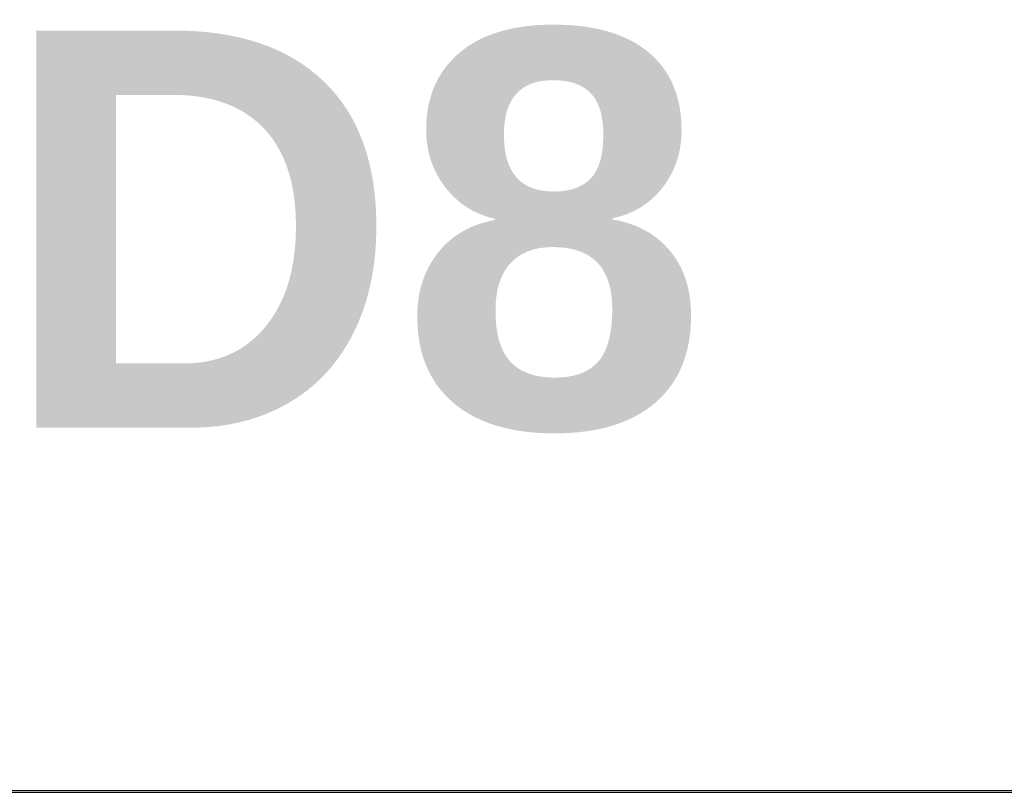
# Model space of a CAD drawing. Header units: millimetres. Extents: x -8642 to 28269, y -6609 to 3701.
# Tile 30 of 256: x -1329 to -1281, y -4950 to -4912. Entities that reach past the tile are written whole.
import ezdxf
from ezdxf.enums import TextEntityAlignment as Align

# ---------------------------------------------------------------- set-up
doc = ezdxf.new("R2010")
doc.units = ezdxf.units.MM
doc.header["$LTSCALE"] = 1000
doc.header["$MEASUREMENT"] = 0
doc.linetypes.add('rzut 1 pietra$0$ArchiTECH.PC Solid Line Type', pattern=[0])
doc.linetypes.add('SUFIT_1 PIETRO$0$ArchiTECH.PC Solid Line Type', pattern=[0])
doc.layers.add('IS_ARCH', color=254, linetype='Continuous', lineweight=18)
doc.layers.add('SUFIT_1 PIETRO$0$INWENTARYZACJA', color=254, linetype='Continuous')
doc.styles.add('rzut 1 pietra$0$ArchiTECHStyle3', font='arialbd.ttf', dxfattribs={"height": 0.192})

msp = doc.modelspace()

# ---------------------------------------------------------------- linework, layer by layer
at = {"layer": 'IS_ARCH', "linetype": 'rzut 1 pietra$0$ArchiTECH.PC Solid Line Type'}
msp.add_line((-1382.41, -4949.432), (-1247.01, -4949.446), dxfattribs=at)
msp.add_line((-1382.41, -4949.432), (-1247.01, -4949.446), dxfattribs=at)
msp.add_line((-1382.41, -4949.432), (-1247.01, -4949.446), dxfattribs=at)
at = {"layer": 'SUFIT_1 PIETRO$0$INWENTARYZACJA', "linetype": 'SUFIT_1 PIETRO$0$ArchiTECH.PC Solid Line Type'}
msp.add_line((-1382.41, -4949.516), (-1247.01, -4949.53), dxfattribs=at)
msp.add_line((-1382.41, -4949.516), (-1247.01, -4949.53), dxfattribs=at)
msp.add_line((-1382.41, -4949.516), (-1247.01, -4949.53), dxfattribs=at)

# ---------------------------------------------------------------- texts
at = {"layer": 'IS_ARCH', "style": 'rzut 1 pietra$0$ArchiTECHStyle3'}
msp.add_text('D8', height=19.2, dxfattribs=at).set_placement((-1329.636, -4937.664), align=Align.BOTTOM_LEFT)

doc.saveas('drawing.dxf')
